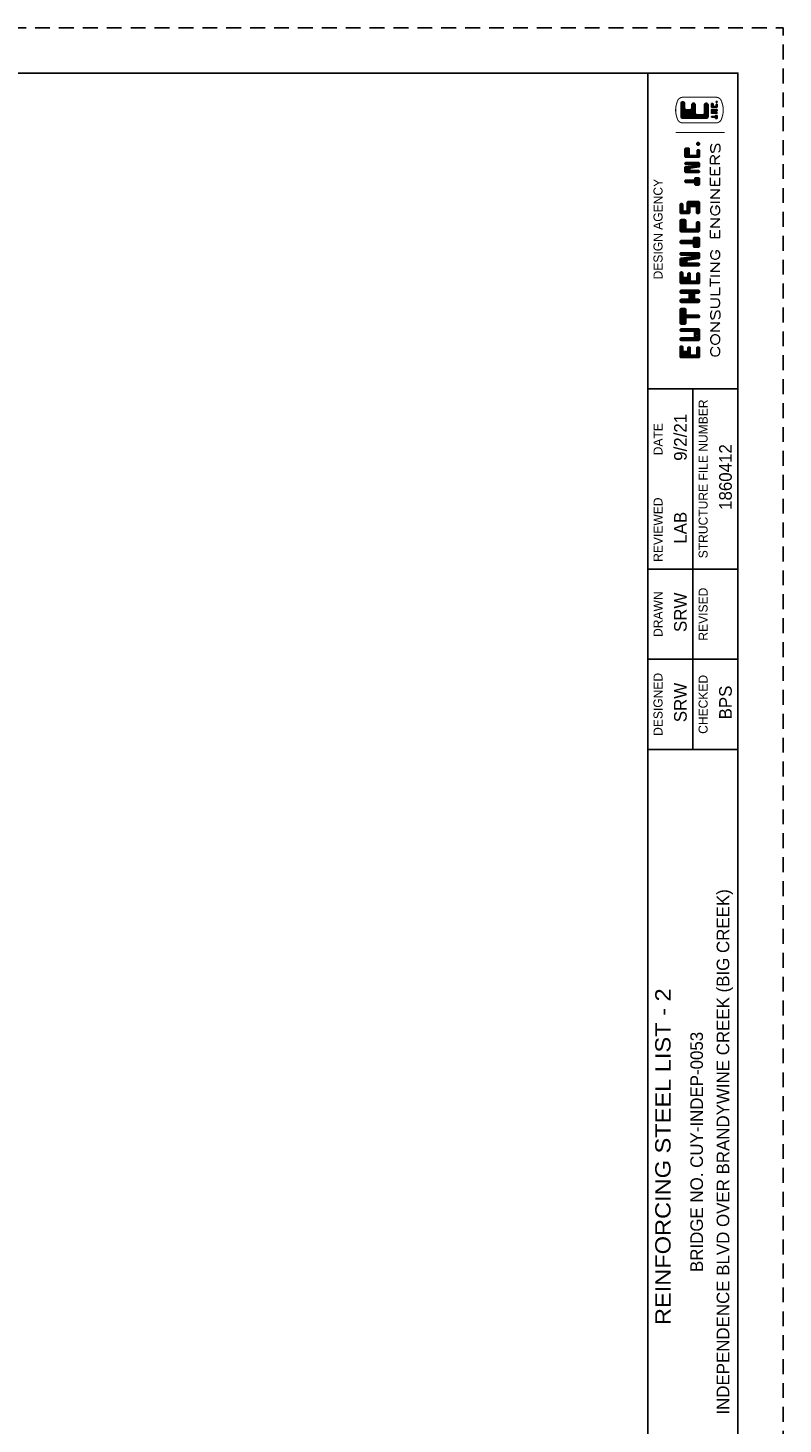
# Paper-space layout 'SL002' of a CAD drawing. Header units: inches. Extents: x -47 to 83, y -66 to 23.
# Tile 6 of 6: x 26 to 34, y 7 to 22. Entities that reach past the tile are written whole.
import ezdxf
from ezdxf.enums import TextEntityAlignment as Align

# ---------------------------------------------------------------- set-up
doc = ezdxf.new("R2010")
doc.units = ezdxf.units.IN
doc.header["$MEASUREMENT"] = 0
doc.linetypes.add('OhDOT_USTN3', pattern=[0.22, 0.165, -0.055])
for name, color, linetype in [('BR_P_Gen_Text', 7, 'Continuous'), ('GM_X_US_Shield', 7, 'Continuous'), ('SH_Border', 7, 'Continuous'), ('SH_Cut_Line', 7, 'OhDOT_USTN3'), ('SH_Data', 7, 'Continuous')]:
    doc.layers.add(name, color=color, linetype=linetype)
doc.styles.add('Font 70-Main Title', font='txt', dxfattribs={"width": 1.15, "height": 0.25})
doc.styles.add('Font 70-Sub Title', font='txt', dxfattribs={"width": 1.15, "height": 0.17})
doc.styles.add('ROMAND', font='romand')
doc.styles.add('Slanted-Normal', font='font31.shx', dxfattribs={"height": 0.14})
doc.styles.get("Standard").update_dxf_attribs({"font": 'arial.ttf'})
doc.styles.add('Straight-Normal', font='font30.shx', dxfattribs={"height": 0.14})
doc.styles.add('Straight-Sub Title', font='font30.shx', dxfattribs={"height": 0.17})

# ---------------------------------------------------------------- blocks, each defined once
blk = doc.blocks.new('BRDG2')
at = {"layer": 'SH_Border', "color": 7, "linetype": 'Continuous'}
for p, q in [((32.5, 0.5), (32.5, 21.5)), ((32.5, 18), (33.5, 18)), ((33, 14), (33, 18)), ((32.5, 16), (33.5, 16)), ((32.5, 15), (33.5, 15)), ((32.5, 14), (33.5, 14))]:
    blk.add_line(p, q, dxfattribs=at)
at = {"layer": 'SH_Border', "color": 7, "linetype": 'Continuous', "flags": 128}
blk.add_lwpolyline([(2, 21.5), (33.5, 21.5), (33.5, 0.5), (2, 0.5), (2, 21.5)], close=True, dxfattribs=at)
at = {"layer": 'SH_Cut_Line', "color": 7, "linetype": 'OhDOT_USTN3', "flags": 128}
blk.add_lwpolyline([(0, 22), (34, 22), (34, 0), (0, 0), (0, 22)], close=True, dxfattribs=at)
at = {"layer": 'SH_Data', "color": 7, "linetype": 'Continuous', "style": 'Straight-Normal'}
for s, p in [('DESIGN AGENCY', (32.613, 19.769)), ('STRUCTURE FILE NUMBER', (33.113, 17)), ('DATE', (32.613, 17.44)), ('REVIEWED', (32.613, 16.437)), ('DRAWN', (32.613, 15.5)), ('REVISED', (33.113, 15.5)), ('DESIGNED', (32.613, 14.5)), ('CHECKED', (33.113, 14.5))]:
    blk.add_text(s, height=0.1, rotation=90, dxfattribs=at).set_placement(p, align=Align.MIDDLE_CENTER)
at = {"layer": 'SH_Data', "color": 7, "linetype": 'Continuous', "style": 'Font 70-Sub Title', "width": 1.15}
blk.add_text('REINFORCING STEEL LIST - 2 ', height=0.17, rotation=90, dxfattribs=at).set_placement((32.667, 9.521), align=Align.MIDDLE_CENTER)
at = {"layer": 'SH_Data', "style": 'Straight-Normal'}
for tag, p in [('DESIGNAGENCY1', (32.921, 19.79)), ('DESIGNAGENCY2', (33.254, 19.79))]:
    blk.add_attdef(tag, text='', height=0.14, rotation=90, dxfattribs=at).set_placement(p, align=Align.MIDDLE_CENTER)
for tag, p in [('DATE', (32.973, 17.461)), ('STRUCFILENO', (33.473, 17.02)), ('REVIEWED', (32.973, 16.458)), ('DRAWN', (32.973, 15.52)), ('REVISED', (33.473, 15.52)), ('CALCULATED', (32.973, 14.52)), ('CHECKED', (33.473, 14.52))]:
    blk.add_attdef(tag, text='', height=0.14, rotation=90, dxfattribs=at).set_placement(p, align=Align.BOTTOM_CENTER)
at = {"layer": 'SH_Data', "style": 'Straight-Normal', "flags": 8}
for tag, p in [('TITLEAREA2M', (33.042, 9.538)), ('TITLEAREA2B', (33.333, 9.538))]:
    blk.add_attdef(tag, text='', height=0.14, rotation=90, dxfattribs=at).set_placement(p, align=Align.MIDDLE_CENTER)
at = {"layer": 'SH_Data', "style": 'Font 70-Main Title', "width": 1.15}
blk.add_attdef('TITLEAREA1', text='', height=0.25, rotation=90, dxfattribs=at).set_placement((32.8, 3.53), align=Align.MIDDLE_CENTER)
at = {"layer": 'SH_Data', "style": 'Font 70-Main Title', "width": 1.15, "flags": 8}
blk.add_attdef('PIDNO', (33.327, 3.618), '', height=0.15, rotation=90, dxfattribs=at)
at = {"layer": 'SH_Data', "style": 'Straight-Sub Title'}
for tag, p in [('SUBSHEETNO', (32.77, 1.582)), ('SUBSHEETTOTAL', (33.27, 1.582)), ('SHEETNO', (33.02, 1.003)), ('SHEETTOTAL', (33.02, 0.663))]:
    blk.add_attdef(tag, text='', height=0.17, dxfattribs=at).set_placement(p, align=Align.BOTTOM_CENTER)
blk = doc.blocks.new('*X941')
at = {"color": 0}
for p, q in [((4.096, 2.824), (4.196, 2.923)), ((4.096, 2.841), (4.178, 2.923)), ((4.096, 2.859), (4.16, 2.923)), ((4.096, 2.877), (4.142, 2.923)), ((4.096, 2.894), (4.125, 2.923)), ((4.096, 2.806), (4.172, 2.881)), ((4.096, 2.788), (4.171, 2.863)), ((4.096, 2.771), (4.171, 2.846)), ((4.096, 2.753), (4.128, 2.784)), ((4.096, 2.735), (4.128, 2.767)), ((4.097, 2.912), (4.107, 2.923)), ((4.141, 2.798), (4.176, 2.832)), ((4.159, 2.798), (4.19, 2.829)), ((4.177, 2.798), (4.208, 2.829)), ((4.182, 2.891), (4.213, 2.923)), ((4.194, 2.798), (4.223, 2.826)), ((4.2, 2.891), (4.231, 2.922)), ((4.212, 2.798), (4.228, 2.814)), ((4.217, 2.891), (4.24, 2.914)), ((4.309, 2.913), (4.319, 2.922)), ((4.309, 2.895), (4.335, 2.921)), ((4.309, 2.877), (4.34, 2.908)), ((4.309, 2.859), (4.34, 2.891)), ((4.309, 2.842), (4.34, 2.873)), ((4.309, 2.824), (4.34, 2.855)), ((4.309, 2.806), (4.34, 2.838)), ((4.309, 2.789), (4.34, 2.82)), ((4.309, 2.771), (4.34, 2.802)), ((4.309, 2.753), (4.34, 2.785)), ((4.309, 2.736), (4.34, 2.767)), ((4.309, 2.718), (4.343, 2.752)), ((4.365, 2.685), (4.453, 2.773)), ((4.382, 2.685), (4.453, 2.756)), ((4.421, 2.901), (4.443, 2.922)), ((4.421, 2.884), (4.452, 2.914)), ((4.421, 2.866), (4.453, 2.897)), ((4.421, 2.848), (4.453, 2.879)), ((4.421, 2.831), (4.453, 2.862)), ((4.421, 2.813), (4.453, 2.844)), ((4.421, 2.795), (4.453, 2.826)), ((4.421, 2.777), (4.453, 2.809)), ((4.421, 2.76), (4.453, 2.791)), ((4.509, 2.865), (4.567, 2.923)), ((4.509, 2.883), (4.549, 2.923)), ((4.509, 2.9), (4.531, 2.923)), ((4.517, 2.855), (4.584, 2.923)), ((4.533, 2.854), (4.602, 2.923)), ((4.551, 2.854), (4.62, 2.923)), ((4.569, 2.854), (4.637, 2.923)), ((4.584, 2.852), (4.655, 2.923)), ((4.59, 2.822), (4.69, 2.923)), ((4.59, 2.84), (4.673, 2.923)), ((4.59, 2.805), (4.621, 2.836)), ((4.59, 2.787), (4.621, 2.818)), ((4.59, 2.769), (4.621, 2.801)), ((4.59, 2.752), (4.621, 2.783)), ((4.59, 2.734), (4.621, 2.765)), ((4.639, 2.854), (4.701, 2.916)), ((4.657, 2.854), (4.703, 2.9)), ((4.675, 2.854), (4.703, 2.882)), ((4.693, 2.854), (4.703, 2.864)), ((4.778, 2.904), (4.797, 2.923)), ((4.778, 2.886), (4.811, 2.92)), ((4.778, 2.869), (4.815, 2.906)), ((4.778, 2.851), (4.815, 2.888)), ((4.778, 2.833), (4.815, 2.871)), ((4.778, 2.816), (4.815, 2.853)), ((4.778, 2.798), (4.815, 2.835)), ((4.778, 2.78), (4.816, 2.818)), ((4.778, 2.709), (4.879, 2.81)), ((4.778, 2.727), (4.861, 2.81)), ((4.778, 2.745), (4.843, 2.81)), ((4.778, 2.762), (4.826, 2.81)), ((4.834, 2.748), (4.928, 2.842)), ((4.851, 2.748), (4.928, 2.824)), ((4.869, 2.748), (4.928, 2.806)), ((4.885, 2.746), (4.928, 2.789)), ((4.89, 2.91), (4.903, 2.923)), ((4.89, 2.893), (4.92, 2.922)), ((4.89, 2.875), (4.928, 2.912)), ((4.89, 2.857), (4.928, 2.895)), ((4.89, 2.84), (4.928, 2.877)), ((4.89, 2.822), (4.928, 2.859)), ((4.89, 2.734), (4.928, 2.771)), ((4.89, 2.716), (4.928, 2.753)), ((5.009, 2.817), (5.115, 2.923)), ((5.009, 2.835), (5.097, 2.923)), ((5.009, 2.852), (5.079, 2.923)), ((5.009, 2.87), (5.062, 2.923)), ((5.009, 2.888), (5.044, 2.923)), ((5.009, 2.905), (5.026, 2.923)), ((5.009, 2.799), (5.084, 2.874)), ((5.009, 2.782), (5.084, 2.857)), ((5.009, 2.764), (5.084, 2.839)), ((5.009, 2.746), (5.04, 2.778)), ((5.009, 2.729), (5.04, 2.76)), ((5.06, 2.798), (5.092, 2.83)), ((5.078, 2.798), (5.109, 2.829)), ((5.096, 2.798), (5.127, 2.829)), ((5.101, 2.891), (5.132, 2.923)), ((5.113, 2.798), (5.139, 2.823)), ((5.119, 2.891), (5.148, 2.92)), ((5.132, 2.798), (5.14, 2.806)), ((5.137, 2.891), (5.153, 2.908)), ((5.228, 2.841), (5.309, 2.923)), ((5.228, 2.859), (5.292, 2.923)), ((5.228, 2.877), (5.274, 2.923)), ((5.228, 2.894), (5.256, 2.923)), ((5.228, 2.912), (5.238, 2.923)), ((5.228, 2.824), (5.321, 2.917)), ((5.228, 2.806), (5.324, 2.902)), ((5.228, 2.788), (5.259, 2.819)), ((5.228, 2.771), (5.259, 2.802)), ((5.228, 2.753), (5.259, 2.784)), ((5.228, 2.735), (5.259, 2.766)), ((5.281, 2.841), (5.326, 2.886)), ((5.295, 2.838), (5.328, 2.871)), ((5.299, 2.824), (5.33, 2.855)), ((5.302, 2.809), (5.332, 2.839)), ((5.304, 2.794), (5.334, 2.823)), ((5.307, 2.779), (5.335, 2.808)), ((5.309, 2.763), (5.337, 2.792)), ((5.311, 2.748), (5.339, 2.776)), ((5.314, 2.733), (5.341, 2.76)), ((5.359, 2.902), (5.38, 2.923)), ((5.359, 2.884), (5.389, 2.915)), ((5.359, 2.866), (5.39, 2.898)), ((5.359, 2.849), (5.39, 2.88)), ((5.359, 2.831), (5.39, 2.862)), ((5.359, 2.813), (5.39, 2.845)), ((5.359, 2.796), (5.39, 2.827)), ((5.359, 2.778), (5.39, 2.809)), ((5.359, 2.76), (5.39, 2.792)), ((5.359, 2.743), (5.39, 2.774)), ((5.359, 2.725), (5.39, 2.756)), ((5.459, 2.719), (5.54, 2.8)), ((5.459, 2.701), (5.54, 2.783)), ((5.459, 2.737), (5.483, 2.76)), ((5.464, 2.688), (5.542, 2.767)), ((5.478, 2.685), (5.553, 2.76)), ((5.496, 2.685), (5.57, 2.759)), ((5.503, 2.904), (5.521, 2.923)), ((5.503, 2.886), (5.536, 2.92)), ((5.503, 2.869), (5.54, 2.906)), ((5.503, 2.851), (5.54, 2.889)), ((5.503, 2.833), (5.54, 2.871)), ((5.503, 2.816), (5.54, 2.853)), ((5.503, 2.798), (5.54, 2.836)), ((5.503, 2.78), (5.54, 2.818)), ((5.646, 2.818), (5.751, 2.923)), ((5.646, 2.836), (5.733, 2.923)), ((5.646, 2.853), (5.716, 2.923)), ((5.646, 2.871), (5.698, 2.923)), ((5.646, 2.889), (5.68, 2.923)), ((5.646, 2.906), (5.663, 2.923)), ((5.646, 2.8), (5.678, 2.832)), ((5.646, 2.783), (5.678, 2.814)), ((5.646, 2.765), (5.678, 2.796)), ((5.646, 2.747), (5.678, 2.779)), ((5.646, 2.73), (5.678, 2.761)), ((5.7, 2.854), (5.769, 2.923)), ((5.718, 2.854), (5.786, 2.923)), ((5.735, 2.854), (5.796, 2.914)), ((5.753, 2.854), (5.796, 2.897)), ((5.771, 2.854), (5.796, 2.88)), ((5.79, 2.855), (5.795, 2.86)), ((5.871, 2.902), (5.893, 2.923)), ((5.871, 2.884), (5.91, 2.923)), ((5.871, 2.866), (5.928, 2.923)), ((5.871, 2.849), (5.903, 2.88)), ((5.871, 2.831), (5.903, 2.862)), ((5.872, 2.814), (5.903, 2.845)), ((5.88, 2.804), (5.912, 2.836)), ((5.898, 2.804), (5.929, 2.835)), ((5.914, 2.891), (5.946, 2.923)), ((5.915, 2.804), (5.946, 2.835)), ((5.92, 2.685), (6.021, 2.786)), ((5.932, 2.891), (5.963, 2.923)), ((5.933, 2.804), (5.964, 2.835)), ((5.938, 2.685), (6.021, 2.769)), ((5.95, 2.891), (5.981, 2.923)), ((5.95, 2.803), (5.982, 2.835)), ((5.959, 2.794), (6, 2.835)), ((5.959, 2.777), (6.015, 2.833)), ((5.959, 2.759), (6.021, 2.822)), ((5.959, 2.742), (6.021, 2.804)), ((5.967, 2.891), (5.994, 2.918)), ((5.985, 2.892), (5.996, 2.903)), ((6.223, 2.705), (6.284, 2.766)), ((6.256, 2.844), (6.275, 2.863)), ((6.256, 2.826), (6.284, 2.855)), ((6.256, 2.809), (6.284, 2.837)), ((6.256, 2.791), (6.284, 2.819)), ((6.256, 2.773), (6.284, 2.801)), ((6.256, 2.756), (6.284, 2.784)), ((6.378, 2.842), (6.399, 2.863)), ((6.378, 2.825), (6.417, 2.863)), ((6.378, 2.807), (6.434, 2.863)), ((6.378, 2.789), (6.448, 2.859)), ((6.378, 2.771), (6.401, 2.795)), ((6.378, 2.754), (6.401, 2.777)), ((6.378, 2.736), (6.401, 2.76)), ((6.408, 2.802), (6.45, 2.844)), ((6.425, 2.801), (6.452, 2.828)), ((6.431, 2.79), (6.454, 2.813)), ((6.434, 2.774), (6.456, 2.797)), ((6.436, 2.759), (6.458, 2.781)), ((6.439, 2.744), (6.46, 2.765)), ((6.476, 2.852), (6.487, 2.863)), ((6.476, 2.835), (6.499, 2.857)), ((6.476, 2.817), (6.5, 2.84)), ((6.476, 2.799), (6.5, 2.823)), ((6.476, 2.782), (6.5, 2.805)), ((6.476, 2.764), (6.5, 2.787)), ((6.476, 2.746), (6.5, 2.77)), ((6.476, 2.729), (6.5, 2.752)), ((6.565, 2.853), (6.576, 2.863)), ((6.565, 2.835), (6.593, 2.863)), ((6.565, 2.818), (6.611, 2.863)), ((6.565, 2.8), (6.629, 2.863)), ((6.565, 2.782), (6.59, 2.807)), ((6.565, 2.765), (6.589, 2.788)), ((6.565, 2.747), (6.589, 2.77)), ((6.565, 2.729), (6.589, 2.753)), ((6.594, 2.811), (6.646, 2.863)), ((6.612, 2.812), (6.664, 2.863)), ((6.63, 2.812), (6.677, 2.858)), ((6.648, 2.812), (6.678, 2.842)), ((6.666, 2.812), (6.678, 2.824)), ((7.046, 2.892), (7.066, 2.911)), ((7.046, 2.875), (7.083, 2.911)), ((7.046, 2.857), (7.101, 2.911)), ((7.046, 2.839), (7.119, 2.911)), ((7.046, 2.822), (7.136, 2.911)), ((7.046, 2.804), (7.154, 2.911)), ((7.046, 2.786), (7.172, 2.911)), ((7.046, 2.768), (7.189, 2.911)), ((7.046, 2.751), (7.153, 2.857)), ((7.046, 2.733), (7.151, 2.838)), ((7.046, 2.715), (7.151, 2.82)), ((7.046, 2.698), (7.151, 2.803)), ((7.102, 2.735), (7.154, 2.788)), ((7.121, 2.736), (7.165, 2.781)), ((7.138, 2.736), (7.182, 2.78)), ((7.156, 2.736), (7.2, 2.78)), ((7.162, 2.866), (7.207, 2.911)), ((7.174, 2.736), (7.217, 2.78)), ((7.181, 2.868), (7.225, 2.911)), ((7.191, 2.736), (7.227, 2.772)), ((7.199, 2.868), (7.24, 2.909)), ((7.209, 2.736), (7.23, 2.758)), ((7.216, 2.868), (7.247, 2.898)), ((7.235, 2.868), (7.247, 2.881)), ((4.096, 2.718), (4.128, 2.749)), ((4.096, 2.7), (4.128, 2.731)), ((4.102, 2.688), (4.133, 2.719)), ((4.117, 2.685), (4.148, 2.716)), ((4.135, 2.685), (4.166, 2.716)), ((4.152, 2.685), (4.184, 2.716)), ((4.17, 2.685), (4.201, 2.716)), ((4.188, 2.685), (4.219, 2.716)), ((4.205, 2.685), (4.227, 2.707)), ((4.309, 2.7), (4.356, 2.748)), ((4.314, 2.688), (4.374, 2.748)), ((4.329, 2.685), (4.392, 2.748)), ((4.347, 2.685), (4.409, 2.748)), ((4.4, 2.685), (4.453, 2.738)), ((4.418, 2.685), (4.453, 2.72)), ((4.435, 2.685), (4.453, 2.703)), ((4.59, 2.716), (4.621, 2.748)), ((4.59, 2.699), (4.621, 2.73)), ((4.596, 2.687), (4.621, 2.712)), ((4.613, 2.686), (4.621, 2.694)), ((4.779, 2.693), (4.815, 2.729)), ((4.789, 2.685), (4.815, 2.712)), ((4.807, 2.686), (4.814, 2.693)), ((4.89, 2.698), (4.928, 2.736)), ((4.897, 2.687), (4.928, 2.718)), ((4.913, 2.685), (4.928, 2.7)), ((5.009, 2.711), (5.04, 2.742)), ((5.01, 2.694), (5.041, 2.725)), ((5.019, 2.685), (5.05, 2.717)), ((5.036, 2.685), (5.068, 2.716)), ((5.054, 2.685), (5.085, 2.716)), ((5.072, 2.685), (5.103, 2.716)), ((5.089, 2.685), (5.121, 2.716)), ((5.107, 2.685), (5.136, 2.714)), ((5.125, 2.685), (5.14, 2.701)), ((5.228, 2.718), (5.259, 2.749)), ((5.228, 2.7), (5.259, 2.731)), ((5.233, 2.687), (5.259, 2.713)), ((5.249, 2.685), (5.259, 2.696)), ((5.316, 2.718), (5.343, 2.744)), ((5.319, 2.702), (5.345, 2.729)), ((5.323, 2.689), (5.352, 2.718)), ((5.337, 2.685), (5.39, 2.739)), ((5.355, 2.685), (5.39, 2.721)), ((5.372, 2.685), (5.39, 2.703)), ((5.514, 2.685), (5.578, 2.749)), ((5.531, 2.685), (5.578, 2.732)), ((5.549, 2.685), (5.578, 2.714)), ((5.567, 2.685), (5.578, 2.696)), ((5.646, 2.712), (5.678, 2.743)), ((5.647, 2.695), (5.68, 2.728)), ((5.656, 2.686), (5.693, 2.723)), ((5.673, 2.685), (5.71, 2.723)), ((5.69, 2.685), (5.728, 2.723)), ((5.708, 2.685), (5.746, 2.723)), ((5.726, 2.685), (5.763, 2.722)), ((5.743, 2.685), (5.771, 2.713)), ((5.761, 2.685), (5.771, 2.695)), ((5.871, 2.707), (5.887, 2.723)), ((5.873, 2.691), (5.905, 2.723)), ((5.885, 2.685), (5.922, 2.723)), ((5.903, 2.685), (5.94, 2.723)), ((5.956, 2.685), (6.021, 2.751)), ((5.973, 2.685), (6.021, 2.733)), ((5.991, 2.685), (6.021, 2.716)), ((6.009, 2.685), (6.021, 2.698)), ((6.223, 2.723), (6.242, 2.741)), ((6.225, 2.689), (6.284, 2.749)), ((6.238, 2.685), (6.295, 2.741)), ((6.256, 2.685), (6.309, 2.739)), ((6.274, 2.685), (6.312, 2.724)), ((6.291, 2.685), (6.312, 2.706)), ((6.378, 2.718), (6.401, 2.742)), ((6.378, 2.701), (6.401, 2.724)), ((6.382, 2.687), (6.401, 2.707)), ((6.441, 2.729), (6.462, 2.75)), ((6.444, 2.714), (6.464, 2.734)), ((6.446, 2.698), (6.466, 2.718)), ((6.452, 2.686), (6.474, 2.709)), ((6.468, 2.685), (6.5, 2.717)), ((6.476, 2.711), (6.5, 2.734)), ((6.486, 2.685), (6.5, 2.699)), ((6.565, 2.712), (6.589, 2.735)), ((6.565, 2.694), (6.59, 2.718)), ((6.574, 2.685), (6.602, 2.713)), ((6.592, 2.685), (6.62, 2.713)), ((6.61, 2.685), (6.638, 2.713)), ((6.627, 2.685), (6.654, 2.712)), ((6.645, 2.685), (6.659, 2.699)), ((6.715, 2.702), (6.729, 2.716)), ((6.719, 2.689), (6.743, 2.713)), ((6.733, 2.685), (6.746, 2.698)), ((7.046, 2.68), (7.091, 2.725)), ((7.046, 2.662), (7.09, 2.706)), ((7.046, 2.645), (7.09, 2.689)), ((7.046, 2.627), (7.09, 2.671)), ((7.046, 2.609), (7.09, 2.653)), ((7.047, 2.592), (7.091, 2.636)), ((7.054, 2.582), (7.098, 2.626)), ((7.069, 2.579), (7.113, 2.623)), ((7.087, 2.579), (7.131, 2.623)), ((7.104, 2.579), (7.148, 2.623)), ((7.122, 2.579), (7.166, 2.623)), ((7.14, 2.579), (7.184, 2.623)), ((7.157, 2.579), (7.201, 2.623)), ((7.175, 2.579), (7.218, 2.622)), ((7.193, 2.579), (7.228, 2.614)), ((7.211, 2.579), (7.23, 2.599)), ((7.045, 2.484), (7.05, 2.489)), ((7.046, 2.467), (7.069, 2.491)), ((7.058, 2.532), (7.063, 2.538)), ((7.058, 2.515), (7.069, 2.526)), ((7.058, 2.497), (7.069, 2.508)), ((7.063, 2.466), (7.08, 2.484)), ((7.106, 2.528), (7.116, 2.538)), ((7.106, 2.51), (7.133, 2.537)), ((7.106, 2.493), (7.116, 2.502)), ((7.106, 2.475), (7.116, 2.484)), ((7.126, 2.512), (7.136, 2.523)), ((7.13, 2.498), (7.138, 2.507)), ((7.132, 2.483), (7.14, 2.491)), ((7.135, 2.468), (7.143, 2.476)), ((7.146, 2.532), (7.152, 2.538)), ((7.146, 2.514), (7.155, 2.524)), ((7.146, 2.497), (7.155, 2.506)), ((7.146, 2.479), (7.155, 2.488)), ((7.151, 2.466), (7.155, 2.471)), ((7.181, 2.532), (7.187, 2.538)), ((7.181, 2.515), (7.205, 2.538)), ((7.181, 2.497), (7.191, 2.506)), ((7.181, 2.479), (7.191, 2.489)), ((7.186, 2.466), (7.198, 2.478)), ((7.202, 2.517), (7.222, 2.538)), ((7.204, 2.466), (7.215, 2.478)), ((7.219, 2.517), (7.226, 2.524))]:
    blk.add_line(p, q, dxfattribs=at)
blk = doc.blocks.new('EUTHLOGO')
for points in [[(-1.435, 0.222), (-1.328, 0.222, -0.414214), (-1.317, 0.211), (-1.317, 0.205, -0.414214), (-1.328, 0.194), (-1.367, 0.194, 0.414214), (-1.379, 0.183), (-1.379, 0.149, 0.414214), (-1.367, 0.138), (-1.339, 0.138, -0.414214), (-1.328, 0.127), (-1.328, 0.121, -0.414214), (-1.339, 0.11), (-1.407, 0.11, 0.414214), (-1.418, 0.098), (-1.418, 0.048, 0.414214), (-1.407, 0.037), (-1.339, 0.037, -0.414214), (-1.328, 0.025), (-1.328, 0.02, -0.414214), (-1.339, 0.008), (-1.435, 0.008, -0.414214), (-1.446, 0.02), (-1.446, 0.211, -0.414214)], [(-1.255, 0.211), (-1.255, 0.02, 0.414214), (-1.244, 0.008), (-1.137, 0.008, 0.414214), (-1.126, 0.02), (-1.126, 0.211, 0.414214), (-1.137, 0.222), (-1.142, 0.222, 0.414214), (-1.154, 0.211), (-1.154, 0.076, -0.414214), (-1.165, 0.065), (-1.216, 0.065, -0.414214), (-1.227, 0.076), (-1.227, 0.211, 0.414214), (-1.238, 0.222), (-1.244, 0.222, 0.414214)], [(-1.075, 0.211), (-1.075, 0.172, 0.414214), (-1.064, 0.16), (-1.013, 0.16, -0.414214), (-1.002, 0.149), (-1.002, 0.02, 0.414214), (-0.991, 0.008), (-0.985, 0.008, 0.414214), (-0.974, 0.02), (-0.974, 0.149, -0.414214), (-0.962, 0.16), (-0.912, 0.16, 0.414214), (-0.901, 0.172), (-0.901, 0.211, 0.414214), (-0.912, 0.222), (-1.064, 0.222, 0.414214)], [(-0.833, 0.211), (-0.833, 0.02, 0.414214), (-0.822, 0.008), (-0.811, 0.008, 0.414214), (-0.799, 0.02), (-0.799, 0.053, -0.414214), (-0.788, 0.065), (-0.743, 0.065, -0.414214), (-0.732, 0.053), (-0.732, 0.02, 0.414214), (-0.721, 0.008), (-0.709, 0.008, 0.414214), (-0.698, 0.02), (-0.698, 0.211, 0.414214), (-0.709, 0.222), (-0.721, 0.222, 0.414214), (-0.732, 0.211), (-0.732, 0.132, -0.414214), (-0.743, 0.121), (-0.788, 0.121, -0.414214), (-0.799, 0.132), (-0.799, 0.211, 0.414214), (-0.811, 0.222), (-0.822, 0.222, 0.414214)], [(-0.614, 0.222), (-0.507, 0.222, -0.414214), (-0.496, 0.211), (-0.496, 0.205, -0.414214), (-0.507, 0.194), (-0.546, 0.194, 0.414214), (-0.557, 0.183), (-0.557, 0.149, 0.414214), (-0.546, 0.138), (-0.518, 0.138, -0.414214), (-0.507, 0.127), (-0.507, 0.121, -0.414214), (-0.518, 0.11), (-0.586, 0.11, 0.414214), (-0.597, 0.098), (-0.597, 0.048, 0.414214), (-0.586, 0.037), (-0.518, 0.037, -0.414214), (-0.507, 0.025), (-0.507, 0.02, -0.414214), (-0.518, 0.008), (-0.614, 0.008, -0.414214), (-0.625, 0.02), (-0.625, 0.211, -0.414214)], [(-0.428, 0.211), (-0.428, 0.02, 0.414214), (-0.417, 0.008), (-0.411, 0.008, 0.414214), (-0.4, 0.02), (-0.4, 0.138, -0.414214), (-0.389, 0.149), (-0.376, 0.149, -0.368472), (-0.365, 0.14), (-0.345, 0.018, 0.368472), (-0.334, 0.008), (-0.293, 0.008, 0.414214), (-0.282, 0.02), (-0.282, 0.211, 0.414214), (-0.293, 0.222), (-0.299, 0.222, 0.414214), (-0.31, 0.211), (-0.31, 0.037), (-0.311, 0.037, -0.379309), (-0.322, 0.046), (-0.343, 0.212, 0.379309), (-0.354, 0.222), (-0.417, 0.222, 0.414214)], [(-0.22, 0.02), (-0.22, 0.065, -0.414214), (-0.209, 0.076), (-0.192, 0.076, 0.414214), (-0.181, 0.087), (-0.181, 0.211, -0.414214), (-0.169, 0.222), (-0.158, 0.222, -0.414214), (-0.147, 0.211), (-0.147, 0.087, 0.414214), (-0.136, 0.076), (-0.124, 0.076, -0.414214), (-0.113, 0.065), (-0.113, 0.02, -0.414214), (-0.124, 0.008), (-0.209, 0.008, -0.414214)], [(-0.051, 0.211), (-0.051, 0.02, 0.414214), (-0.04, 0.008), (0.05, 0.008, 0.414214), (0.061, 0.02), (0.061, 0.031, 0.414214), (0.05, 0.042), (-0.012, 0.042, -0.414214), (-0.023, 0.053), (-0.023, 0.149, -0.414214), (-0.012, 0.16), (0.073, 0.16, 0.414214), (0.084, 0.172), (0.084, 0.211, 0.414214), (0.073, 0.222), (-0.04, 0.222, 0.414214)], [(0.163, 0.222), (0.253, 0.222, -0.414214), (0.264, 0.211), (0.264, 0.205, -0.414214), (0.253, 0.194), (0.191, 0.194, 0.414214), (0.179, 0.183), (0.179, 0.155, 0.414214), (0.191, 0.143), (0.275, 0.143, -0.414214), (0.286, 0.132), (0.286, 0.02, -0.414214), (0.275, 0.008), (0.163, 0.008, -0.414214), (0.151, 0.02), (0.151, 0.031, -0.414214), (0.163, 0.042), (0.219, 0.042, 0.414214), (0.23, 0.053), (0.23, 0.104, 0.414214), (0.219, 0.115), (0.163, 0.115, -0.414214), (0.151, 0.127), (0.151, 0.211, -0.414214)], [(0.468, 0.017), (0.468, 0.051, -0.414214), (0.476, 0.059), (0.489, 0.059, 0.414214), (0.497, 0.068), (0.497, 0.16, -0.414214), (0.506, 0.169), (0.514, 0.169, -0.414214), (0.523, 0.16), (0.523, 0.068, 0.414214), (0.531, 0.059), (0.539, 0.059, -0.414214), (0.548, 0.051), (0.548, 0.017, -0.414214), (0.539, 0.008), (0.476, 0.008, -0.414214)], [(0.607, 0.16), (0.607, 0.017, 0.414214), (0.615, 0.008), (0.62, 0.008, 0.414214), (0.628, 0.017), (0.628, 0.105, -0.414214), (0.636, 0.114), (0.646, 0.114, -0.368472), (0.655, 0.107), (0.669, 0.016, 0.368472), (0.677, 0.008), (0.708, 0.008, 0.414214), (0.717, 0.017), (0.717, 0.16, 0.414214), (0.708, 0.169), (0.704, 0.169, 0.414214), (0.696, 0.16), (0.696, 0.03), (0.695, 0.03, -0.379309), (0.686, 0.037), (0.671, 0.161, 0.379309), (0.663, 0.169), (0.615, 0.169, 0.414214)], [(0.776, 0.16), (0.776, 0.017, 0.414214), (0.784, 0.008), (0.852, 0.008, 0.414214), (0.86, 0.017), (0.86, 0.025, 0.414214), (0.852, 0.034), (0.805, 0.034, -0.414214), (0.797, 0.042), (0.797, 0.114, -0.414214), (0.805, 0.122), (0.869, 0.122, 0.414214), (0.877, 0.131), (0.877, 0.16, 0.414214), (0.869, 0.169), (0.784, 0.169, 0.414214)], [(1.225, 0.212), (1.374, 0.212, -0.414214), (1.39, 0.196), (1.39, 0.188, -0.414214), (1.374, 0.173), (1.319, 0.173, 0.414214), (1.303, 0.157), (1.303, 0.11, 0.414214), (1.319, 0.094), (1.358, 0.094, -0.414214), (1.374, 0.078), (1.374, 0.07, -0.414214), (1.358, 0.055), (1.264, 0.055, 0.414214), (1.248, 0.039), (1.248, -0.032, 0.414214), (1.264, -0.048), (1.358, -0.048, -0.414214), (1.374, -0.064), (1.374, -0.071, -0.414214), (1.358, -0.087), (1.225, -0.087, -0.414214), (1.209, -0.071), (1.209, 0.196, -0.414214)], [(0.922, 0.037), (0.928, 0.037, -0.414214), (0.939, 0.025), (0.939, 0.02, -0.414214), (0.928, 0.008), (0.922, 0.008, -0.414214), (0.911, 0.02), (0.911, 0.025, -0.414214)], [(1.207, -0.185), (1.207, -0.172, -0.414214), (1.211, -0.168), (1.216, -0.168, 0.414214), (1.219, -0.165), (1.219, -0.128, -0.414214), (1.222, -0.124), (1.226, -0.124, -0.414214), (1.229, -0.128), (1.229, -0.165, 0.414214), (1.232, -0.168), (1.236, -0.168, -0.414214), (1.239, -0.172), (1.239, -0.185, -0.414214), (1.236, -0.188), (1.211, -0.188, -0.414214)], [(1.263, -0.128), (1.263, -0.185, 0.414214), (1.266, -0.188), (1.268, -0.188, 0.414214), (1.271, -0.185), (1.271, -0.15, -0.414214), (1.275, -0.146), (1.279, -0.146, -0.368472), (1.282, -0.149), (1.288, -0.186, 0.368472), (1.291, -0.188), (1.303, -0.188, 0.414214), (1.307, -0.185), (1.307, -0.128, 0.414214), (1.303, -0.124), (1.302, -0.124, 0.414214), (1.298, -0.128), (1.298, -0.18), (1.298, -0.18, -0.379309), (1.295, -0.177), (1.289, -0.127, 0.379309), (1.285, -0.124), (1.266, -0.124, 0.414214)], [(1.33, -0.128), (1.33, -0.185, 0.414214), (1.334, -0.188), (1.361, -0.188, 0.414214), (1.364, -0.185), (1.364, -0.182, 0.414214), (1.361, -0.178), (1.342, -0.178, -0.414214), (1.339, -0.175), (1.339, -0.146, -0.414214), (1.342, -0.143), (1.367, -0.143, 0.414214), (1.371, -0.14), (1.371, -0.128, 0.414214), (1.367, -0.124), (1.334, -0.124, 0.414214)], [(1.389, -0.177), (1.391, -0.177, -0.414214), (1.396, -0.182), (1.396, -0.184, -0.414214), (1.391, -0.188), (1.389, -0.188, -0.414214), (1.384, -0.184), (1.384, -0.182, -0.414214)]]:
    blk.add_lwpolyline(points, format="xyb", close=True)
at = {"const_width": 0.0113}
blk.add_lwpolyline([(1.051, 0.273), (1.051, -0.273)], dxfattribs=at)
blk.add_lwpolyline([(1.2, 0.253), (1.222, 0.26, -0.162278), (1.376, 0.26), (1.398, 0.253, -0.322823), (1.441, 0.193), (1.441, -0.176, -0.322823), (1.398, -0.236), (1.376, -0.243, -0.162278), (1.222, -0.243), (1.2, -0.236, -0.322823), (1.157, -0.176), (1.157, 0.193, -0.322823)], format="xyb", close=True, dxfattribs=at)
at = {"xscale": 0.9000329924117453, "yscale": 0.9000329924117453, "zscale": 0.9000329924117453}
blk.add_blockref('*X941', (-5.133, -2.408), dxfattribs=at)
at = {"style": 'ROMAND', "width": 1.294939}
blk.add_text('CONSULTING ENGINEERS', height=0.10125, dxfattribs=at).set_placement((-1.446, -0.217), (0.939, -0.217), align=Align.FIT)

psp = doc.layouts.new('SL002')

# ---------------------------------------------------------------- block references
at = {"layer": 'BR_P_Gen_Text', "rotation": 90}
psp.add_blockref('EUTHLOGO', (33.0809946, 19.7900398), dxfattribs=at)
at = {"layer": 'GM_X_US_Shield'}
ref = psp.add_blockref('BRDG2', (0, 0), dxfattribs=at)
ref.add_attrib('TITLEAREA2M', 'BRIDGE NO. CUY-INDEP-0053', dxfattribs={"layer": 'SH_Data', "height": 0.14, "rotation": 90, "style": 'Straight-Normal'}).set_placement((33.0416656, 9.5375649), align=Align.MIDDLE_CENTER)
ref.add_attrib('TITLEAREA2B', 'INDEPENDENCE BLVD OVER BRANDYWINE CREEK (BIG CREEK)', dxfattribs={"layer": 'SH_Data', "height": 0.14, "rotation": 90, "style": 'Straight-Normal'}).set_placement((33.3333317, 9.5375649), align=Align.MIDDLE_CENTER)
ref.add_attrib('STRUCFILENO', '1860412', dxfattribs={"layer": 'SH_Data', "height": 0.14, "rotation": 90, "style": 'Straight-Normal'}).set_placement((33.473093, 17.0203597), align=Align.BOTTOM_CENTER)
ref.add_attrib('DATE', '9/2/21', dxfattribs={"layer": 'SH_Data', "height": 0.14, "rotation": 90, "style": 'Straight-Normal'}).set_placement((32.973094, 17.4607058), align=Align.BOTTOM_CENTER)
ref.add_attrib('REVIEWED', 'LAB', dxfattribs={"layer": 'SH_Data', "height": 0.14, "rotation": 90, "style": 'Straight-Normal'}).set_placement((32.973094, 16.4578298), align=Align.BOTTOM_CENTER)
ref.add_attrib('DRAWN', 'SRW', dxfattribs={"layer": 'SH_Data', "height": 0.14, "rotation": 90, "style": 'Straight-Normal'}).set_placement((32.973094, 15.5203597), align=Align.BOTTOM_CENTER)
ref.add_attrib('CALCULATED', 'SRW', dxfattribs={"layer": 'SH_Data', "height": 0.14, "rotation": 90, "style": 'Straight-Normal'}).set_placement((32.973094, 14.5203934), align=Align.BOTTOM_CENTER)
ref.add_attrib('CHECKED', 'BPS', dxfattribs={"layer": 'SH_Data', "height": 0.14, "rotation": 90, "style": 'Straight-Normal'}).set_placement((33.473094, 14.5203934), align=Align.BOTTOM_CENTER)

# ---------------------------------------------------------------- texts
at = {"layer": 'BR_P_Gen_Text', "char_height": 0.111111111, "width": 1.13, "attachment_point": 8, "style": 'Slanted-Normal'}
for insert in [(27.9557202, 12.4494124), (29.2057202, 12.4494124), (30.4557202, 12.4494124), (31.7057202, 12.4494124), (27.9557202, 12.0744124), (29.2057202, 12.0744124), (30.4557202, 12.0744124), (31.7057202, 12.0744124), (26.7057202, 11.6994124), (27.9557202, 11.6994124), (29.2057202, 11.6994124), (30.4557202, 11.6994124), (31.7057202, 11.6994124), (30.4557202, 11.3244124), (31.7057202, 11.3244124), (30.4557202, 10.9494124), (31.7057202, 10.9494124), (26.7057202, 10.5744124), (27.9557202, 10.5744124), (29.2057202, 10.5744124), (30.4557202, 10.5744124), (31.7057202, 10.5744124), (26.7057202, 10.1994124), (27.9557202, 10.1994124), (29.2057202, 10.1994124), (30.4557202, 10.1994124), (31.7057202, 10.1994124), (26.7057202, 9.8244124), (27.9557202, 9.8244124), (29.2057202, 9.8244124), (30.4557202, 9.8244124), (31.7057202, 9.8244124), (26.7057202, 9.4494124), (27.9557202, 9.4494124), (29.2057202, 9.4494124), (30.4557202, 9.4494124), (31.7057202, 9.4494124), (27.9557202, 9.0744124), (29.2057202, 9.0744124), (30.4557202, 9.0744124), (31.7057202, 9.0744124), (27.9557202, 8.6994124), (29.2057202, 8.6994124), (30.4557202, 8.6994124), (31.7057202, 8.6994124), (26.7057202, 8.3244124), (27.9557202, 8.3244124), (29.2057202, 8.3244124), (30.4557202, 8.3244124), (31.7057202, 8.3244124), (26.7057202, 7.9494124), (27.9557202, 7.9494124), (29.2057202, 7.9494124), (30.4557202, 7.9494124), (31.7057202, 7.9494124), (26.7057202, 7.5744124), (27.9557202, 7.5744124), (29.2057202, 7.5744124), (30.4557202, 7.5744124), (31.7057202, 7.5744124), (26.7057202, 7.1994124), (27.9557202, 7.1994124), (29.2057202, 7.1994124), (30.4557202, 7.1994124), (31.7057202, 7.1994124)]:
    psp.add_mtext('{\\fCalibri|b0|i0|c0;', dxfattribs=dict(at, insert=insert))
at = {"layer": 'BR_P_Gen_Text', "char_height": 0.111111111, "width": 1.13, "attachment_point": 8}
for insert in [(26.7057202, 6.8244124), (27.9557202, 6.8244124), (29.2057202, 6.8244124), (30.4557202, 6.8244124), (31.7057202, 6.8244124)]:
    psp.add_mtext('{\\fCalibri|b0|i0|c0;', dxfattribs=dict(at, insert=insert))

doc.saveas('drawing.dxf')
